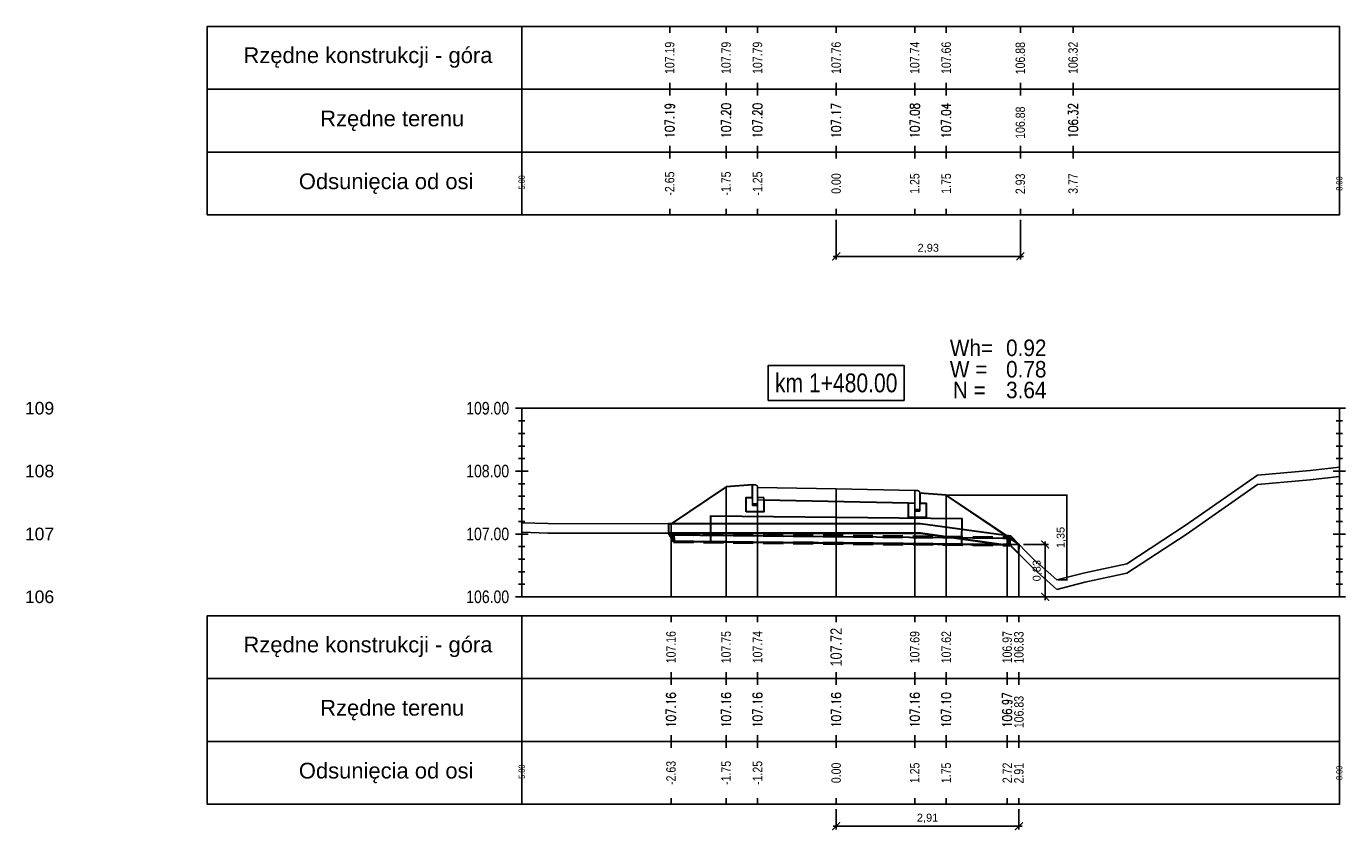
# Model space of a CAD drawing. Extents: x 7537626 to 7538805, y 5722894 to 5725486.
# Tile 78 of 105: x 7538539 to 7538560, y 5725456 to 5725468. Entities that reach past the tile are written whole.
import ezdxf

# ---------------------------------------------------------------- set-up
doc = ezdxf.new("R2010")
doc.units = 0
doc.header["$PDMODE"] = 35
doc.header["$PDSIZE"] = 0.3
doc.linetypes.add('HIDDEN', pattern=[9.525, 6.35, -3.175])
for name, color, linetype in [('C-DROGI-PROFILE', 7, 'Continuous'), ('C-DROGI-PROFILE-ETYKIETY', 7, 'Continuous'), ('C-DROGI-PRZEKROJE-ETYKIETY', 7, 'Continuous'), ('C-POPRZECZKA-przekrój', 2, 'Continuous'), ('C-POPRZECZKA-widok', 1, 'Continuous')]:
    doc.layers.add(name, color=color, linetype=linetype)
for name, color, linetype, true_color in [('C-humus', 7, 'Continuous', 0x003df5), ('C-Teren', 7, 'Continuous', 0x008521), ('poprzeczki', 7, 'Continuous', 0x0000d6)]:
    doc.layers.add(name, color=color, linetype=linetype, true_color=true_color)
for name, color, linetype, lineweight, plot in [('D-1.pow. hum.', 7, 'Continuous', 30, False), ('D-2.wykop', 30, 'Continuous', 30, False), ('D-3.nasyp', 4, 'Continuous', 30, False)]:
    doc.layers.add(name, color=color, linetype=linetype, lineweight=lineweight, plot=plot)
doc.layers.add('D-roboty-ziemne-opis', color=2, linetype='Continuous', lineweight=30)
doc.layers.add('Pom-plan', color=4, linetype='Continuous', plot=False)
doc.styles.add('2mm08', font='arial.ttf', dxfattribs={"width": 0.8})
doc.styles.add('opis_50', font='arial.ttf', dxfattribs={"height": 0.125})
doc.styles.get("Standard").update_dxf_attribs({"font": 'arial.ttf'})
doc.dimstyles.new('OPIS_50', dxfattribs={"dimscale": 0.5, "dimtxt": 0.125, "dimasz": 0.25, "dimexe": 0.1, "dimexo": 0.15, "dimgap": 0.1, "dimtad": 1, "dimzin": 0, "dimtxsty": 'opis_50', "dimblk": 'ARCHTICK', "dimcen": 0.15, "dimdle": 0.1, "dimaunit": 2, "dimadec": 4, "dimazin": 0, "dimtfac": 1, "dimtmove": 0, "dimatfit": 3, "dimfxl": 1, "dimarcsym": 0})

# ---------------------------------------------------------------- blocks, each defined once
blk = doc.blocks.new('_ArchTick')
at = {"color": 0, "linetype": 'ByBlock', "const_width": 0.15}
blk.add_lwpolyline([(-0.5, -0.5), (0.5, 0.5)], dxfattribs=at)
blk = doc.blocks.new('*D14')
at = {"layer": 'Defpoints', "color": 0, "transparency": 16777216}
for p in [(7538553.225, 5725460.904), (7538554.982, 5725459.556), (7538555.14, 5725459.556)]:
    blk.add_point(p, dxfattribs=at)
at = {"layer": 'poprzeczki', "color": 0, "lineweight": -2, "transparency": 16777216}
for p, q in [((7538553.24, 5725460.904), (7538555.15, 5725460.904)), ((7538555.14, 5725460.914), (7538555.14, 5725459.546)), ((7538554.997, 5725459.556), (7538555.15, 5725459.556))]:
    blk.add_line(p, q, dxfattribs=at)
at = {"layer": 'poprzeczki', "color": 0, "lineweight": -2, "transparency": 16777216, "xscale": 0.025, "yscale": 0.025, "zscale": 0.025}
for p, rotation in [((7538555.14, 5725460.904), 90), ((7538555.14, 5725459.556), 270)]:
    blk.add_blockref('_ArchTick', p, dxfattribs=dict(at, rotation=rotation))
at = {"layer": 'poprzeczki', "color": 0, "transparency": 16777216, "insert": (7538555.055, 5725460.23), "char_height": 0.125, "attachment_point": 5, "rotation": 90, "style": 'opis_50'}
blk.add_mtext('1,35', dxfattribs=at)
blk = doc.blocks.new('geokrata')
at = {"layer": 'C-POPRZECZKA-przekrój', "color": 172, "linetype": 'HIDDEN', "lineweight": 50, "ltscale": 0.05, "true_color": 0x0000cc}
for p, q in [((7538464.885, 5725469.743), (7538470.234, 5725469.689)), ((7538464.887, 5725469.627), (7538470.233, 5725469.573))]:
    blk.add_line(p, q, dxfattribs=at)
at = {"layer": 'C-POPRZECZKA-przekrój', "color": 98, "linetype": 'Continuous', "lineweight": 30, "true_color": 0x006100}
for p, q in [((7538464.892, 5725469.735), (7538465.726, 5725469.726)), ((7538464.893, 5725469.635), (7538465.725, 5725469.626)), ((7538469.225, 5725469.591), (7538470.225, 5725469.581))]:
    blk.add_line(p, q, dxfattribs=at)
for points in [[(7538467.479, 5725470.009), (7538465.479, 5725470.029), (7538465.475, 5725469.629), (7538469.475, 5725469.589), (7538469.479, 5725469.989), (7538467.479, 5725470.009), (7538465.479, 5725470.029), (7538465.476, 5725469.729), (7538470.226, 5725469.681)], [(7538464.892, 5725469.735), (7538464.893, 5725469.635)], [(7538470.225, 5725469.581), (7538470.226, 5725469.681)]]:
    blk.add_lwpolyline(points, dxfattribs=at)
at = {"layer": 'C-POPRZECZKA-przekrój', "color": 172, "linetype": 'HIDDEN', "lineweight": 50, "ltscale": 0.05, "true_color": 0x0000cc}
for points in [[(7538464.885, 5725469.743), (7538464.887, 5725469.627)], [(7538470.233, 5725469.573), (7538470.234, 5725469.689)]]:
    blk.add_lwpolyline(points, dxfattribs=at)
blk = doc.blocks.new('*D237')
at = {"layer": 'Defpoints', "color": 0, "transparency": 16777216}
for p in [(7538551.475, 5725465.361), (7538554.403, 5725465.361), (7538551.475, 5725464.703)]:
    blk.add_point(p, dxfattribs=at)
at = {"layer": 'Pom-plan', "color": 0, "lineweight": -2, "transparency": 16777216}
for p, q in [((7538551.475, 5725465.286), (7538551.475, 5725464.653)), ((7538554.403, 5725465.286), (7538554.403, 5725464.653)), ((7538554.453, 5725464.703), (7538551.425, 5725464.703))]:
    blk.add_line(p, q, dxfattribs=at)
at = {"layer": 'Pom-plan', "color": 0, "lineweight": -2, "transparency": 16777216, "xscale": 0.125, "yscale": 0.125, "zscale": 0.125, "rotation": 180}
blk.add_blockref('_ArchTick', (7538551.475, 5725464.703), dxfattribs=at)
at = {"layer": 'Pom-plan', "color": 0, "lineweight": -2, "transparency": 16777216, "xscale": 0.125, "yscale": 0.125, "zscale": 0.125}
blk.add_blockref('_ArchTick', (7538554.403, 5725464.703), dxfattribs=at)
at = {"layer": 'Pom-plan', "color": 0, "transparency": 16777216, "insert": (7538552.939, 5725464.828), "char_height": 0.125, "attachment_point": 5, "style": 'opis_50'}
blk.add_mtext('2,93', dxfattribs=at)
blk = doc.blocks.new('*D238')
at = {"layer": 'Defpoints', "color": 0, "transparency": 16777216}
for p in [(7538554.38, 5725460.119), (7538554.799, 5725460.119), (7538554.38, 5725459.286)]:
    blk.add_point(p, dxfattribs=at)
at = {"layer": 'Pom-plan', "color": 0, "lineweight": -2, "transparency": 16777216}
for p, q in [((7538554.455, 5725460.119), (7538554.849, 5725460.119)), ((7538554.799, 5725459.236), (7538554.799, 5725460.169)), ((7538554.455, 5725459.286), (7538554.849, 5725459.286))]:
    blk.add_line(p, q, dxfattribs=at)
at = {"layer": 'Pom-plan', "color": 0, "lineweight": -2, "transparency": 16777216, "xscale": 0.125, "yscale": 0.125, "zscale": 0.125}
for p, rotation in [((7538554.799, 5725460.119), 90), ((7538554.799, 5725459.286), 270)]:
    blk.add_blockref('_ArchTick', p, dxfattribs=dict(at, rotation=rotation))
at = {"layer": 'Pom-plan', "color": 0, "transparency": 16777216, "insert": (7538554.674, 5725459.703), "char_height": 0.125, "attachment_point": 5, "rotation": 90, "style": 'opis_50'}
blk.add_mtext('0,83', dxfattribs=at)
blk = doc.blocks.new('*D239')
at = {"layer": 'Defpoints', "color": 0, "transparency": 16777216}
for p in [(7538551.475, 5725455.986), (7538554.38, 5725455.986), (7538554.38, 5725455.637)]:
    blk.add_point(p, dxfattribs=at)
at = {"layer": 'Pom-plan', "color": 0, "lineweight": -2, "transparency": 16777216}
for p, q in [((7538551.475, 5725455.911), (7538551.475, 5725455.587)), ((7538554.38, 5725455.911), (7538554.38, 5725455.587)), ((7538551.425, 5725455.637), (7538554.43, 5725455.637))]:
    blk.add_line(p, q, dxfattribs=at)
at = {"layer": 'Pom-plan', "color": 0, "lineweight": -2, "transparency": 16777216, "xscale": 0.125, "yscale": 0.125, "zscale": 0.125, "rotation": 180}
blk.add_blockref('_ArchTick', (7538551.475, 5725455.637), dxfattribs=at)
at = {"layer": 'Pom-plan', "color": 0, "lineweight": -2, "transparency": 16777216, "xscale": 0.125, "yscale": 0.125, "zscale": 0.125}
blk.add_blockref('_ArchTick', (7538554.38, 5725455.637), dxfattribs=at)
at = {"layer": 'Pom-plan', "color": 0, "transparency": 16777216, "insert": (7538552.928, 5725455.762), "char_height": 0.125, "attachment_point": 5, "style": 'opis_50'}
blk.add_mtext('2,91', dxfattribs=at)

msp = doc.modelspace()

# ---------------------------------------------------------------- linework, layer by layer
at = {"layer": 'C-DROGI-PROFILE', "color": 7, "linetype": 'Continuous', "lineweight": -3}
for p, q in [((7538548.828, 5725468.361), (7538548.828, 5725468.261)), ((7538549.725, 5725468.361), (7538549.725, 5725468.261)), ((7538550.225, 5725468.361), (7538550.225, 5725468.261)), ((7538551.475, 5725468.361), (7538551.475, 5725468.261)), ((7538552.725, 5725468.361), (7538552.725, 5725468.261)), ((7538553.225, 5725468.361), (7538553.225, 5725468.261)), ((7538554.403, 5725468.361), (7538554.403, 5725468.261)), ((7538555.242, 5725468.361), (7538555.242, 5725468.261)), ((7538548.828, 5725467.361), (7538548.828, 5725467.461)), ((7538548.828, 5725467.361), (7538548.828, 5725467.261)), ((7538549.725, 5725467.361), (7538549.725, 5725467.461)), ((7538549.725, 5725467.361), (7538549.725, 5725467.261)), ((7538550.225, 5725467.361), (7538550.225, 5725467.461)), ((7538550.225, 5725467.361), (7538550.225, 5725467.261)), ((7538551.475, 5725467.361), (7538551.475, 5725467.461)), ((7538551.475, 5725467.361), (7538551.475, 5725467.261)), ((7538552.725, 5725467.361), (7538552.725, 5725467.461)), ((7538552.725, 5725467.361), (7538552.725, 5725467.261)), ((7538553.225, 5725467.361), (7538553.225, 5725467.461)), ((7538553.225, 5725467.361), (7538553.225, 5725467.261)), ((7538554.403, 5725467.361), (7538554.403, 5725467.461)), ((7538554.403, 5725467.361), (7538554.403, 5725467.261)), ((7538555.242, 5725467.361), (7538555.242, 5725467.461)), ((7538555.242, 5725467.361), (7538555.242, 5725467.261)), ((7538548.828, 5725466.361), (7538548.828, 5725466.461)), ((7538548.828, 5725466.361), (7538548.828, 5725466.261)), ((7538549.725, 5725466.361), (7538549.725, 5725466.461)), ((7538549.725, 5725466.361), (7538549.725, 5725466.261)), ((7538550.225, 5725466.361), (7538550.225, 5725466.461)), ((7538550.225, 5725466.361), (7538550.225, 5725466.261)), ((7538551.475, 5725466.361), (7538551.475, 5725466.461)), ((7538551.475, 5725466.361), (7538551.475, 5725466.261)), ((7538552.725, 5725466.361), (7538552.725, 5725466.461)), ((7538552.725, 5725466.361), (7538552.725, 5725466.261)), ((7538553.225, 5725466.361), (7538553.225, 5725466.461)), ((7538553.225, 5725466.361), (7538553.225, 5725466.261)), ((7538554.403, 5725466.361), (7538554.403, 5725466.461)), ((7538554.403, 5725466.361), (7538554.403, 5725466.261)), ((7538555.242, 5725466.361), (7538555.242, 5725466.461)), ((7538555.242, 5725466.361), (7538555.242, 5725466.261)), ((7538548.828, 5725465.361), (7538548.828, 5725465.461)), ((7538549.725, 5725465.361), (7538549.725, 5725465.461)), ((7538550.225, 5725465.361), (7538550.225, 5725465.461)), ((7538551.475, 5725465.361), (7538551.475, 5725465.461)), ((7538552.725, 5725465.361), (7538552.725, 5725465.461)), ((7538553.225, 5725465.361), (7538553.225, 5725465.461)), ((7538554.403, 5725465.361), (7538554.403, 5725465.461)), ((7538555.242, 5725465.361), (7538555.242, 5725465.461)), ((7538548.849, 5725458.986), (7538548.849, 5725458.886)), ((7538549.725, 5725458.986), (7538549.725, 5725458.886)), ((7538550.225, 5725458.986), (7538550.225, 5725458.886)), ((7538551.475, 5725458.986), (7538551.475, 5725458.886)), ((7538552.725, 5725458.986), (7538552.725, 5725458.886)), ((7538553.225, 5725458.986), (7538553.225, 5725458.886)), ((7538554.195, 5725458.986), (7538554.195, 5725458.886)), ((7538554.38, 5725458.986), (7538554.38, 5725458.886)), ((7538548.849, 5725457.986), (7538548.849, 5725458.086)), ((7538548.849, 5725457.986), (7538548.849, 5725457.886)), ((7538549.725, 5725457.986), (7538549.725, 5725458.086)), ((7538549.725, 5725457.986), (7538549.725, 5725457.886)), ((7538550.225, 5725457.986), (7538550.225, 5725458.086)), ((7538550.225, 5725457.986), (7538550.225, 5725457.886)), ((7538551.475, 5725457.986), (7538551.475, 5725458.086)), ((7538551.475, 5725457.986), (7538551.475, 5725457.886)), ((7538552.725, 5725457.986), (7538552.725, 5725458.086)), ((7538552.725, 5725457.986), (7538552.725, 5725457.886)), ((7538553.225, 5725457.986), (7538553.225, 5725458.086)), ((7538553.225, 5725457.986), (7538553.225, 5725457.886)), ((7538554.195, 5725457.986), (7538554.195, 5725458.086)), ((7538554.195, 5725457.986), (7538554.195, 5725457.886)), ((7538554.38, 5725457.986), (7538554.38, 5725458.086)), ((7538554.38, 5725457.986), (7538554.38, 5725457.886)), ((7538548.849, 5725456.986), (7538548.849, 5725457.086)), ((7538549.725, 5725456.986), (7538549.725, 5725457.086)), ((7538550.225, 5725456.986), (7538550.225, 5725457.086)), ((7538551.475, 5725456.986), (7538551.475, 5725457.086)), ((7538552.725, 5725456.986), (7538552.725, 5725457.086)), ((7538553.225, 5725456.986), (7538553.225, 5725457.086)), ((7538554.195, 5725456.986), (7538554.195, 5725457.086)), ((7538554.38, 5725456.986), (7538554.38, 5725457.086)), ((7538548.849, 5725456.986), (7538548.849, 5725456.886)), ((7538549.725, 5725456.986), (7538549.725, 5725456.886)), ((7538550.225, 5725456.986), (7538550.225, 5725456.886)), ((7538551.475, 5725456.986), (7538551.475, 5725456.886)), ((7538552.725, 5725456.986), (7538552.725, 5725456.886)), ((7538553.225, 5725456.986), (7538553.225, 5725456.886)), ((7538554.195, 5725456.986), (7538554.195, 5725456.886)), ((7538554.38, 5725456.986), (7538554.38, 5725456.886)), ((7538548.849, 5725455.986), (7538548.849, 5725456.086)), ((7538549.725, 5725455.986), (7538549.725, 5725456.086)), ((7538550.225, 5725455.986), (7538550.225, 5725456.086)), ((7538551.475, 5725455.986), (7538551.475, 5725456.086)), ((7538552.725, 5725455.986), (7538552.725, 5725456.086)), ((7538553.225, 5725455.986), (7538553.225, 5725456.086)), ((7538554.195, 5725455.986), (7538554.195, 5725456.086)), ((7538554.38, 5725455.986), (7538554.38, 5725456.086))]:
    msp.add_line(p, q, dxfattribs=at)
at = {"layer": 'C-DROGI-PROFILE', "color": 1, "linetype": 'Continuous', "lineweight": -3}
for points in [[(7538546.475, 5725467.361), (7538546.475, 5725468.361), (7538541.475, 5725468.361), (7538541.475, 5725467.361)], [(7538546.475, 5725467.361), (7538559.475, 5725467.361), (7538559.475, 5725468.361), (7538546.475, 5725468.361)], [(7538546.475, 5725466.361), (7538546.475, 5725467.361), (7538541.475, 5725467.361), (7538541.475, 5725466.361)], [(7538546.475, 5725466.361), (7538559.475, 5725466.361), (7538559.475, 5725467.361), (7538546.475, 5725467.361)], [(7538546.475, 5725465.361), (7538546.475, 5725466.361), (7538541.475, 5725466.361), (7538541.475, 5725465.361)], [(7538546.475, 5725465.361), (7538559.475, 5725465.361), (7538559.475, 5725466.361), (7538546.475, 5725466.361)], [(7538546.475, 5725457.986), (7538546.475, 5725458.986), (7538541.475, 5725458.986), (7538541.475, 5725457.986)], [(7538546.475, 5725457.986), (7538559.475, 5725457.986), (7538559.475, 5725458.986), (7538546.475, 5725458.986)], [(7538546.475, 5725456.986), (7538546.475, 5725457.986), (7538541.475, 5725457.986), (7538541.475, 5725456.986)], [(7538546.475, 5725456.986), (7538559.475, 5725456.986), (7538559.475, 5725457.986), (7538546.475, 5725457.986)], [(7538546.475, 5725455.986), (7538546.475, 5725456.986), (7538541.475, 5725456.986), (7538541.475, 5725455.986)], [(7538546.475, 5725455.986), (7538559.475, 5725455.986), (7538559.475, 5725456.986), (7538546.475, 5725456.986)]]:
    msp.add_3dface(points, dxfattribs=at)
at = {"layer": 'C-DROGI-PRZEKROJE-ETYKIETY', "color": 1, "linetype": 'Continuous', "lineweight": -3}
for p, q in [((7538549.725, 5725461.034), (7538549.725, 5725459.286)), ((7538550.225, 5725461.028), (7538550.225, 5725459.286)), ((7538551.475, 5725461.003), (7538551.475, 5725459.286)), ((7538552.725, 5725460.978), (7538552.725, 5725459.286)), ((7538553.225, 5725460.904), (7538553.225, 5725459.286)), ((7538548.849, 5725460.45), (7538548.849, 5725459.286)), ((7538554.195, 5725460.257), (7538554.195, 5725459.286))]:
    msp.add_line(p, q, dxfattribs=at)
msp.add_lwpolyline([(7538554.38, 5725460.119), (7538554.38, 5725459.286)], dxfattribs=at)
at = {"layer": 'C-humus'}
for p, q in [((7538557.04, 5725460.28), (7538558.175, 5725461.073)), ((7538558.175, 5725461.073), (7538559.013, 5725461.146)), ((7538559.013, 5725461.146), (7538559.475, 5725461.2)), ((7538546.475, 5725460.314), (7538546.892, 5725460.301)), ((7538546.892, 5725460.301), (7538552.813, 5725460.297)), ((7538552.813, 5725460.297), (7538554.25, 5725460.1)), ((7538556.096, 5725459.661), (7538557.04, 5725460.28)), ((7538554.25, 5725460.1), (7538554.615, 5725459.731)), ((7538554.615, 5725459.731), (7538554.982, 5725459.406)), ((7538555.43, 5725459.52), (7538556.096, 5725459.661)), ((7538554.982, 5725459.406), (7538555.43, 5725459.52))]:
    msp.add_line(p, q, dxfattribs=at)
at = {"layer": 'C-POPRZECZKA-przekrój', "color": 2, "linetype": 'Continuous', "lineweight": -3}
for p, q in [((7538549.725, 5725461.034), (7538550.145, 5725461.068)), ((7538550.185, 5725461.068), (7538550.145, 5725461.068)), ((7538550.145, 5725461.068), (7538550.145, 5725460.738)), ((7538550.19, 5725461.067), (7538550.185, 5725461.068)), ((7538550.199, 5725461.065), (7538550.19, 5725461.067)), ((7538550.207, 5725461.061), (7538550.199, 5725461.065)), ((7538550.213, 5725461.056), (7538550.207, 5725461.061)), ((7538550.218, 5725461.051), (7538550.213, 5725461.056)), ((7538550.222, 5725461.043), (7538550.218, 5725461.051)), ((7538550.224, 5725461.035), (7538550.222, 5725461.043)), ((7538548.849, 5725460.45), (7538549.725, 5725461.034)), ((7538550.045, 5725460.638), (7538550.045, 5725460.868)), ((7538550.045, 5725460.868), (7538550.145, 5725460.868)), ((7538550.145, 5725460.868), (7538550.145, 5725460.768)), ((7538550.225, 5725461.028), (7538550.224, 5725461.035)), ((7538550.225, 5725461.028), (7538551.475, 5725461.003)), ((7538550.225, 5725461.028), (7538550.226, 5725460.828)), ((7538550.225, 5725460.738), (7538550.225, 5725461.028)), ((7538550.225, 5725461.028), (7538550.225, 5725460.868)), ((7538550.225, 5725460.868), (7538550.325, 5725460.868)), ((7538550.226, 5725460.828), (7538551.475, 5725460.803)), ((7538550.325, 5725460.868), (7538550.325, 5725460.638)), ((7538551.475, 5725460.803), (7538551.475, 5725461.003)), ((7538551.475, 5725461.003), (7538552.725, 5725460.978)), ((7538552.725, 5725460.978), (7538552.724, 5725460.778)), ((7538552.765, 5725460.978), (7538552.725, 5725460.978)), ((7538552.725, 5725460.978), (7538552.725, 5725460.648)), ((7538552.77, 5725460.977), (7538552.765, 5725460.978)), ((7538552.779, 5725460.975), (7538552.77, 5725460.977)), ((7538552.787, 5725460.971), (7538552.779, 5725460.975)), ((7538552.793, 5725460.966), (7538552.787, 5725460.971)), ((7538552.798, 5725460.961), (7538552.793, 5725460.966)), ((7538552.802, 5725460.953), (7538552.798, 5725460.961)), ((7538552.804, 5725460.945), (7538552.802, 5725460.953)), ((7538552.805, 5725460.938), (7538552.804, 5725460.945)), ((7538552.805, 5725460.648), (7538552.805, 5725460.938)), ((7538552.805, 5725460.938), (7538552.805, 5725460.778)), ((7538552.805, 5725460.938), (7538553.225, 5725460.904)), ((7538553.225, 5725460.904), (7538554.195, 5725460.257)), ((7538550.325, 5725460.638), (7538550.045, 5725460.638)), ((7538550.145, 5725460.768), (7538550.225, 5725460.768)), ((7538550.145, 5725460.738), (7538550.225, 5725460.738)), ((7538551.475, 5725460.803), (7538552.724, 5725460.778)), ((7538552.625, 5725460.548), (7538552.625, 5725460.778)), ((7538552.625, 5725460.778), (7538552.725, 5725460.778)), ((7538552.725, 5725460.778), (7538552.725, 5725460.678)), ((7538552.725, 5725460.678), (7538552.805, 5725460.678)), ((7538552.725, 5725460.648), (7538552.805, 5725460.648)), ((7538552.805, 5725460.778), (7538552.905, 5725460.778)), ((7538552.905, 5725460.778), (7538552.905, 5725460.548)), ((7538552.905, 5725460.548), (7538552.625, 5725460.548))]:
    msp.add_line(p, q, dxfattribs=at)
at = {"layer": 'C-POPRZECZKA-przekrój'}
for points in [[(7538554.195, 5725460.257), (7538554.38, 5725460.119)], [(7538554.225, 5725460.12), (7538554.38, 5725460.119)]]:
    msp.add_lwpolyline(points, dxfattribs=at)
at = {"layer": 'C-POPRZECZKA-widok', "color": 1, "linetype": 'Continuous', "lineweight": -3}
for p, q in [((7538546.375, 5725462.286), (7538559.575, 5725462.286)), ((7538546.425, 5725462.086), (7538546.525, 5725462.086)), ((7538546.475, 5725459.286), (7538546.475, 5725462.286)), ((7538559.425, 5725462.086), (7538559.525, 5725462.086)), ((7538559.475, 5725459.286), (7538559.475, 5725462.286)), ((7538546.425, 5725461.886), (7538546.525, 5725461.886)), ((7538559.425, 5725461.886), (7538559.525, 5725461.886)), ((7538546.425, 5725461.686), (7538546.525, 5725461.686)), ((7538559.425, 5725461.686), (7538559.525, 5725461.686)), ((7538546.425, 5725461.486), (7538546.525, 5725461.486)), ((7538559.425, 5725461.486), (7538559.525, 5725461.486)), ((7538546.375, 5725461.286), (7538546.575, 5725461.286)), ((7538546.425, 5725461.286), (7538546.525, 5725461.286)), ((7538559.375, 5725461.286), (7538559.575, 5725461.286)), ((7538559.425, 5725461.286), (7538559.525, 5725461.286)), ((7538546.425, 5725461.086), (7538546.525, 5725461.086)), ((7538559.425, 5725461.086), (7538559.525, 5725461.086)), ((7538546.425, 5725460.886), (7538546.525, 5725460.886)), ((7538559.425, 5725460.886), (7538559.525, 5725460.886)), ((7538546.425, 5725460.686), (7538546.525, 5725460.686)), ((7538559.425, 5725460.686), (7538559.525, 5725460.686)), ((7538546.425, 5725460.486), (7538546.525, 5725460.486)), ((7538559.425, 5725460.486), (7538559.525, 5725460.486)), ((7538546.375, 5725460.286), (7538546.575, 5725460.286)), ((7538546.425, 5725460.286), (7538546.525, 5725460.286)), ((7538559.375, 5725460.286), (7538559.575, 5725460.286)), ((7538559.425, 5725460.286), (7538559.525, 5725460.286)), ((7538546.425, 5725460.086), (7538546.525, 5725460.086)), ((7538559.425, 5725460.086), (7538559.525, 5725460.086)), ((7538546.425, 5725459.886), (7538546.525, 5725459.886)), ((7538559.425, 5725459.886), (7538559.525, 5725459.886)), ((7538546.425, 5725459.686), (7538546.525, 5725459.686)), ((7538559.425, 5725459.686), (7538559.525, 5725459.686)), ((7538546.425, 5725459.486), (7538546.525, 5725459.486)), ((7538559.425, 5725459.486), (7538559.525, 5725459.486)), ((7538546.375, 5725459.286), (7538559.575, 5725459.286))]:
    msp.add_line(p, q, dxfattribs=at)
at = {"layer": 'C-POPRZECZKA-widok', "color": 3, "linetype": 'Continuous', "lineweight": -3}
msp.add_3dface([(7538550.395, 5725462.411), (7538552.555, 5725462.411), (7538552.555, 5725462.968), (7538550.395, 5725462.968)], dxfattribs=at)
at = {"layer": 'C-Teren'}
for p, q in [((7538558.175, 5725461.223), (7538559.013, 5725461.296)), ((7538559.013, 5725461.296), (7538559.475, 5725461.35)), ((7538557.04, 5725460.43), (7538558.175, 5725461.223)), ((7538546.475, 5725460.464), (7538546.892, 5725460.451)), ((7538546.892, 5725460.451), (7538552.813, 5725460.447)), ((7538552.813, 5725460.447), (7538554.25, 5725460.25)), ((7538556.096, 5725459.811), (7538557.04, 5725460.43)), ((7538554.25, 5725460.25), (7538554.615, 5725459.881)), ((7538554.615, 5725459.881), (7538554.982, 5725459.556)), ((7538555.43, 5725459.67), (7538556.096, 5725459.811)), ((7538554.982, 5725459.556), (7538555.43, 5725459.67))]:
    msp.add_line(p, q, dxfattribs=at)
at = {"layer": 'D-1.pow. hum.'}
msp.add_lwpolyline([(7538548.811, 5725460.45), (7538548.809, 5725460.3), (7538552.813, 5725460.297), (7538554.25, 5725460.1), (7538554.38, 5725459.969), (7538554.38, 5725460.119), (7538554.25, 5725460.25), (7538552.813, 5725460.447), (7538548.811, 5725460.45)], dxfattribs=at)
at = {"layer": 'D-2.wykop'}
msp.add_lwpolyline([(7538548.81, 5725460.3), (7538548.887, 5725460.166), (7538554.134, 5725460.116), (7538552.813, 5725460.297), (7538548.81, 5725460.3)], dxfattribs=at)
at = {"layer": 'D-3.nasyp'}
msp.add_lwpolyline([(7538550.045, 5725460.638), (7538550.045, 5725460.868), (7538550.145, 5725460.868), (7538550.145, 5725461.068), (7538549.725, 5725461.034), (7538548.849, 5725460.45), (7538548.811, 5725460.45), (7538548.809, 5725460.3), (7538548.887, 5725460.166), (7538552.988, 5725460.132), (7538554.134, 5725460.116), (7538554.25, 5725460.1), (7538554.38, 5725459.969), (7538554.382, 5725460.119), (7538553.225, 5725460.904), (7538552.805, 5725460.938), (7538552.805, 5725460.778), (7538552.905, 5725460.778), (7538552.905, 5725460.548), (7538552.625, 5725460.548), (7538552.625, 5725460.778), (7538550.325, 5725460.826), (7538550.325, 5725460.638), (7538550.045, 5725460.638)], dxfattribs=at)

# ---------------------------------------------------------------- block references
at = {"layer": 'C-POPRZECZKA-przekrój'}
msp.add_blockref('geokrata', (84, -9.461), dxfattribs=at)

# ---------------------------------------------------------------- texts
at = {"layer": 'C-DROGI-PROFILE', "color": 2}
for s, p in [('Rzędne konstrukcji - góra', (7538542.05, 5725467.778)), ('Rzędne terenu', (7538543.27, 5725466.772)), ('Odsunięcia od osi', (7538542.931, 5725465.772)), ('Rzędne konstrukcji - góra', (7538542.05, 5725458.403)), ('Rzędne terenu', (7538543.27, 5725457.397)), ('Odsunięcia od osi', (7538542.931, 5725456.397))]:
    msp.add_text(s, height=0.25, dxfattribs=at).set_placement(p)
at = {"layer": 'C-DROGI-PROFILE-ETYKIETY', "color": 1, "style": '2mm08', "width": 0.8}
for s, p in [('106.88', (7538554.477, 5725467.6)), ('106.88', (7538554.478, 5725466.573)), ('2.93', (7538554.477, 5725465.693)), ('106.83', (7538554.454, 5725458.225)), ('106.83', (7538554.455, 5725457.198)), ('2.91', (7538554.454, 5725456.318))]:
    msp.add_text(s, height=0.15, rotation=90, dxfattribs=at).set_placement(p)
at = {"layer": 'C-DROGI-PROFILE-ETYKIETY', "color": 1, "linetype": 'Continuous', "lineweight": -3, "attachment_point": 5, "rotation": 90, "style": '2mm08'}
for s, insert, char_height in [('107.19', (7538548.828, 5725467.861), 0.15), ('107.79', (7538549.725, 5725467.861), 0.15), ('107.79', (7538550.225, 5725467.861), 0.15), ('107.76', (7538551.475, 5725467.861), 0.15), ('107.74', (7538552.725, 5725467.861), 0.15), ('107.66', (7538553.225, 5725467.861), 0.15), ('106.32', (7538555.242, 5725467.861), 0.15), ('{\\Fsimplex.shx|c238;107.19}', (7538548.828, 5725466.861), 0.15), ('{\\Fsimplex.shx|c238;107.20}', (7538549.725, 5725466.861), 0.15), ('{\\Fsimplex.shx|c238;107.20}', (7538550.225, 5725466.861), 0.15), ('{\\Fsimplex.shx|c238;107.17}', (7538551.475, 5725466.861), 0.15), ('{\\Fsimplex.shx|c238;107.08}', (7538552.725, 5725466.861), 0.15), ('{\\Fsimplex.shx|c238;107.04}', (7538553.225, 5725466.861), 0.15), ('{\\Fsimplex.shx|c238;106.32}', (7538555.242, 5725466.861), 0.15), ('-2.65', (7538548.828, 5725465.861), 0.15), ('-1.75', (7538549.725, 5725465.861), 0.15), ('-1.25', (7538550.225, 5725465.861), 0.15), ('0.00', (7538551.475, 5725465.861), 0.15), ('1.25', (7538552.725, 5725465.861), 0.15), ('1.75', (7538553.225, 5725465.861), 0.15), ('3.77', (7538555.242, 5725465.861), 0.15), ('107.16', (7538548.849, 5725458.486), 0.15), ('107.75', (7538549.725, 5725458.486), 0.15), ('107.74', (7538550.225, 5725458.486), 0.15), ('107.72', (7538551.475, 5725458.486), 0.18), ('107.69', (7538552.725, 5725458.486), 0.15), ('107.62', (7538553.225, 5725458.486), 0.15), ('106.97', (7538554.195, 5725458.486), 0.15), ('{\\Fsimplex.shx|c238;107.16}', (7538548.849, 5725457.486), 0.15), ('{\\Fsimplex.shx|c238;107.16}', (7538549.725, 5725457.486), 0.15), ('{\\Fsimplex.shx|c238;107.16}', (7538550.225, 5725457.486), 0.15), ('{\\Fsimplex.shx|c238;107.16}', (7538551.475, 5725457.486), 0.15), ('{\\Fsimplex.shx|c238;107.16}', (7538552.725, 5725457.486), 0.15), ('{\\Fsimplex.shx|c238;107.10}', (7538553.225, 5725457.486), 0.15), ('{\\Fsimplex.shx|c238;106.97}', (7538554.195, 5725457.486), 0.15), ('-2.63', (7538548.849, 5725456.486), 0.15), ('-1.75', (7538549.725, 5725456.486), 0.15), ('-1.25', (7538550.225, 5725456.486), 0.15), ('0.00', (7538551.475, 5725456.486), 0.15), ('1.25', (7538552.725, 5725456.486), 0.15), ('1.75', (7538553.225, 5725456.486), 0.15), ('2.72', (7538554.195, 5725456.486), 0.15)]:
    msp.add_mtext(s, dxfattribs=dict(at, insert=insert, char_height=char_height))
at = {"layer": 'C-DROGI-PROFILE-ETYKIETY', "color": 7, "linetype": 'Continuous', "lineweight": -3, "char_height": 0.1, "attachment_point": 5, "rotation": 90, "style": '2mm08'}
for s, insert in [('-5.00', (7538546.475, 5725465.861)), ('8.00', (7538559.475, 5725465.861)), ('-5.00', (7538546.475, 5725456.486)), ('8.00', (7538559.475, 5725456.486))]:
    msp.add_mtext(s, dxfattribs=dict(at, insert=insert))
at = {"layer": 'C-POPRZECZKA-widok', "color": 3, "linetype": 'Continuous', "lineweight": -3, "insert": (7538551.475, 5725462.536), "char_height": 0.3, "attachment_point": 8, "style": '2mm08'}
msp.add_mtext('km 1+480.00', dxfattribs=at)
at = {"layer": 'C-POPRZECZKA-widok', "color": 1, "linetype": 'Continuous', "lineweight": -3, "char_height": 0.2, "attachment_point": 4}
for s, insert in [('109', (7538538.575, 5725462.286)), ('108', (7538538.575, 5725461.286)), ('107', (7538538.575, 5725460.286)), ('106', (7538538.575, 5725459.286))]:
    msp.add_mtext(s, dxfattribs=dict(at, insert=insert))
at = {"layer": 'C-POPRZECZKA-widok', "color": 1, "linetype": 'Continuous', "lineweight": -3, "char_height": 0.2, "attachment_point": 6, "style": '2mm08'}
for s, insert in [('109.00', (7538546.275, 5725462.286)), ('108.00', (7538546.275, 5725461.286)), ('107.00', (7538546.275, 5725460.286)), ('106.00', (7538546.275, 5725459.286))]:
    msp.add_mtext(s, dxfattribs=dict(at, insert=insert))
at = {"layer": 'D-roboty-ziemne-opis', "lineweight": 25, "width": 0.9}
for s, p in [('Wh=', (7538553.282, 5725463.117)), ('0.92', (7538554.176, 5725463.117)), ('W =', (7538553.282, 5725462.776)), ('0.78', (7538554.176, 5725462.776)), ('N =', (7538553.33, 5725462.446)), ('3.64', (7538554.176, 5725462.446))]:
    msp.add_text(s, height=0.2625, dxfattribs=at).set_placement(p)

# ---------------------------------------------------------------- dimensions: what is measured, and where the dimension line sits
at = {"layer": 'Pom-plan'}
for base, p1, p2, picture, middle in [((7538551.475, 5725464.703), (7538554.403, 5725465.361), (7538551.475, 5725465.361), '*D237', (7538552.939, 5725464.828)), ((7538554.3803, 5725455.6368), (7538551.4749, 5725455.9865), (7538554.3803, 5725455.9865), '*D239', (7538552.9276, 5725455.7619))]:
    dim = msp.add_linear_dim(base=base, p1=p1, p2=p2, dimstyle='OPIS_50', dxfattribs=at)
    dim.commit()
    dim.dimension.update_dxf_attribs({"geometry": picture, "text_midpoint": middle})
dim = msp.add_linear_dim(base=(7538554.799, 5725460.119), p1=(7538554.38, 5725459.286), p2=(7538554.38, 5725460.119), angle=90, dimstyle='OPIS_50', dxfattribs=at)
dim.commit()
dim.dimension.update_dxf_attribs({"geometry": '*D238', "text_midpoint": (7538554.674, 5725459.703)})
at = {"layer": 'poprzeczki'}
dim = msp.add_linear_dim(base=(7538555.14, 5725459.556), p1=(7538553.225, 5725460.904), p2=(7538554.982, 5725459.556), angle=90, dimstyle='OPIS_50', override={"dimscale": 0.1}, dxfattribs=at)
dim.commit()
dim.dimension.update_dxf_attribs({"geometry": '*D14', "text_midpoint": (7538555.055, 5725460.23)})

doc.saveas('drawing.dxf')
